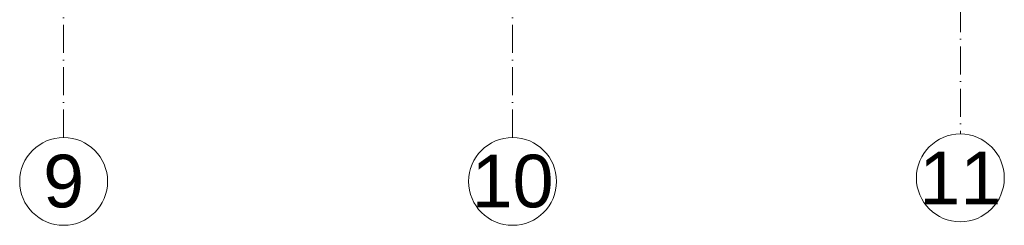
# Model space of a CAD drawing. Header units: millimetres. Extents: x 167773 to 185035, y -114105 to -66770.
# Tile 96 of 114: x 174574 to 175414, y -87287 to -87111. Entities that reach past the tile are written whole.
import ezdxf

# ---------------------------------------------------------------- set-up
doc = ezdxf.new("R2010")
doc.units = ezdxf.units.MM
doc.linetypes.add('ACAD_ISO10W100', pattern=[18, 12, -3, 0, -3])
doc.layers.add('a-osie', color=20, linetype='ACAD_ISO10W100', lineweight=9)
doc.styles.add('PPAB_100', font='arial.ttf', dxfattribs={"height": 18})

msp = doc.modelspace()

# ---------------------------------------------------------------- linework, layer by layer
at = {"layer": 'a-osie', "ltscale": 2}
for p, q in [((174611.94, -87211.89), (174611.94, -86011.89)), ((174994.94, -87211.89), (174994.94, -86011.89)), ((175376.94, -86014.99), (175376.94, -87208.8))]:
    msp.add_line(p, q, dxfattribs=at)
at = {"layer": 'a-osie', "linetype": 'Continuous'}
for centre in [(174611.94, -87249.39), (174994.94, -87249.39), (175376.94, -87246.39)]:
    msp.add_circle(centre, 37.5, dxfattribs=at)

# ---------------------------------------------------------------- texts
at = {"layer": 'a-osie', "linetype": 'ACAD_ISO10W100', "char_height": 45, "width": 4405.7835, "attachment_point": 5, "style": 'PPAB_100'}
for s, insert in [('9', (174611.94, -87249.39)), ('10', (174994.94, -87249.39)), ('11', (175376.94, -87246.39))]:
    msp.add_mtext(s, dxfattribs=dict(at, insert=insert))

doc.saveas('drawing.dxf')
